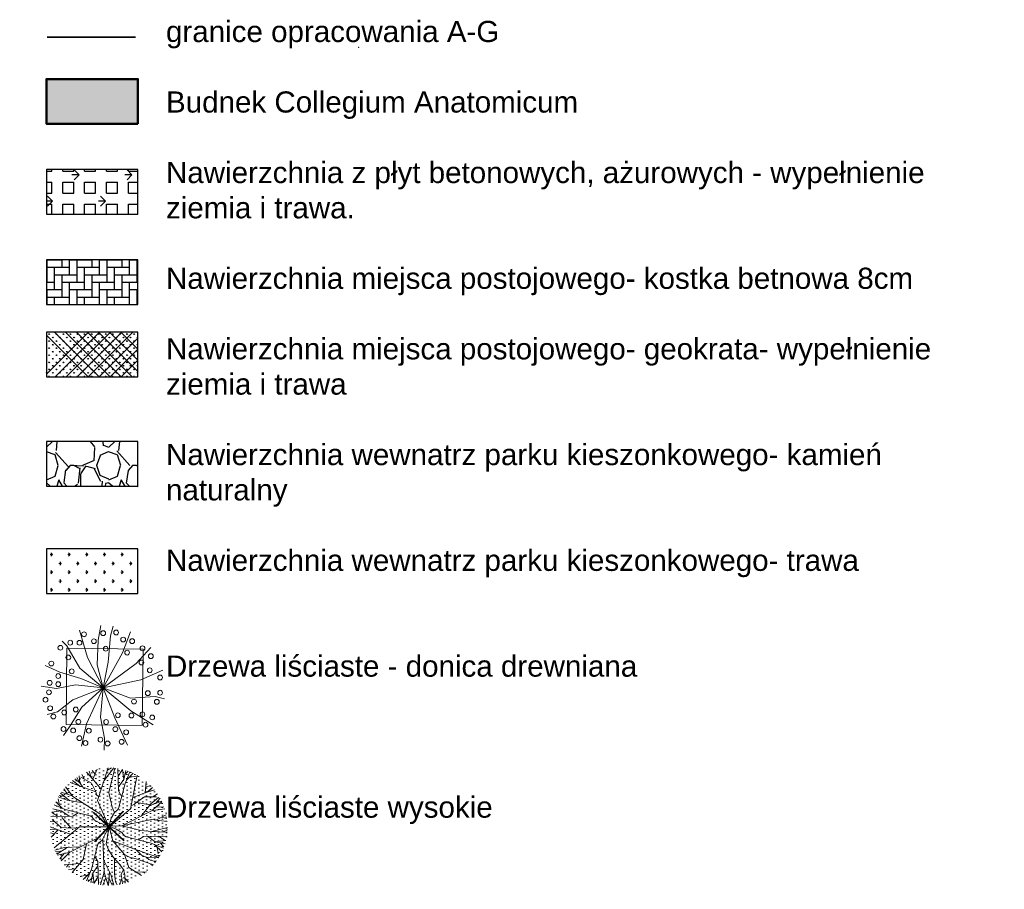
# Model space of a CAD drawing. Extents: x 6601440 to 6601733, y 5738487 to 5738717.
# Tile 129 of 129: x 6601695 to 6601715, y 5738630 to 5738648. Entities that reach past the tile are written whole.
import ezdxf

# ---------------------------------------------------------------- set-up
doc = ezdxf.new("R2010")
doc.units = 0
doc.header["$PDSIZE"] = 0.75
doc.linetypes.add('PRZER2-1', pattern=[3, 2, -1])
doc.linetypes.add('PRZER3-1', pattern=[4, 3, -1])
doc.layers.get('0').update_dxf_attribs({"linetype": 'CONTINUOUS'})
doc.layers.add('0_ZT_ZIELEŃ drzewa', color=7, linetype='CONTINUOUS', lineweight=30)
doc.layers.add('MM_A_PZT_BUD_nadwieszenia', color=30, linetype='CONTINUOUS', lineweight=30)
doc.layers.add('GUPTPI', color=7, linetype='CONTINUOUS', lineweight=18, true_color=0xff9100)
doc.layers.add('Z_zielen', color=7, linetype='CONTINUOUS', lineweight=0, true_color=0x008f00)
doc.layers.add('Pzt-obrys', color=6, linetype='CONTINUOUS')
doc.styles.add('APLUS', font='arial.ttf', dxfattribs={"width": 0.6})
doc.styles.get("Standard").update_dxf_attribs({"font": 'arial.ttf'})

# ---------------------------------------------------------------- blocks, each defined once
blk = doc.blocks.new('POINT')
at = {"color": 0}
blk.add_point((0, 0), dxfattribs=at)
blk = doc.blocks.new('PGROM-B09X0104')
at = {"color": 0}
for points in [[(-12.45807869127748, 11.51821696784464), (-37.7178208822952, 267.9329964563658), (-83.7033522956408, 498.0852287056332), (-95.25746996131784, 668.6749202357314)], [(-12.45807869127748, 11.51821696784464), (54.2532419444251, 329.306925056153), (197.3193396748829, 564.5736513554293), (215.5202199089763, 633.3996904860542)], [(-12.45807869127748, 11.51821696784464), (-124.5793802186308, 288.3909726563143), (-257.4264709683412, 446.9402882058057), (-311.3731206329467, 602.5854460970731)], [(-12.45807869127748, 11.51821696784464), (192.2098361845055, 313.9634429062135), (406.4076939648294, 524.608984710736)], [(-12.45807869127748, 11.51821696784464), (-277.8644849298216, 237.2460321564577), (-466.9161140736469, 319.0779369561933), (-547.3724795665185, 402.1296030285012)], [(-12.45807869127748, 11.51821696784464), (171.7718222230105, 186.1010916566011), (406.8089827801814, 298.6199607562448), (557.931879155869, 348.2168464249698)], [(-12.45807869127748, 11.51821696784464), (253.5238780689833, 94.04019875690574), (508.9990525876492, 206.5590678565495), (612.53754262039, 230.8151487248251)], [(-12.45807869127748, 11.51821696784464), (-303.4120023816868, 114.4981749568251), (-548.6681699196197, 129.8416571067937), (-661.690417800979, 142.6976388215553)], [(-12.45807869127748, 11.51821696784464), (-436.2590931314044, -13.3641762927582), (-668.8487308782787, -77.14960449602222)], [(-12.45807869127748, 11.51821696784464), (-303.4120023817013, -110.5395632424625), (-477.1351210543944, -253.7453966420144), (-590.4351044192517, -311.9832958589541)], [(-12.45807869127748, 11.51821696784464), (-236.9884570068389, -248.6309025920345), (-426.2205478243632, -505.6967195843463)], [(-12.45807869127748, 11.51821696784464), (-88.81285578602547, -361.1497716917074), (-108.5156124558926, -643.8317826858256)], [(-12.45807869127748, 11.51821696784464), (411.9184862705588, 7.09379990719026), (649.2365302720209, 41.02949098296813)], [(-12.45807869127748, 11.51821696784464), (381.261465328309, -171.9134918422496), (603.9767305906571, -230.801400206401)], [(-12.45807869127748, 11.51821696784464), (28.70572449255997, -294.6613490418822), (166.6623187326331, -519.6990872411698), (192.902084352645, -618.1943168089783)], [(-12.45807869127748, 11.51821696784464), (253.523878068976, -299.775843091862), (453.8233465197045, -458.8989424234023)]]:
    blk.add_lwpolyline(points, dxfattribs=at)
for centre in [(-47.93682786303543, 620.8330859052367), (146.2243047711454, 615.7185918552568), (-236.9884570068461, 539.001181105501), (243.3048710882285, 549.2301692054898), (-472.0256175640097, 406.0243358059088), (-415.8210791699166, 492.9707346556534), (-328.9595198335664, 498.0852287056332), (-206.3314360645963, 452.0547822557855), (-129.6888837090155, 492.9707346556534), (95.12926986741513, 492.9707346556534), (289.2904025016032, 462.2837703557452), (391.4804723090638, 462.2837703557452), (-533.3396594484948, 334.4214191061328), (-17.27980692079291, 390.6808536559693), (376.1519618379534, 334.4214191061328), (-441.3685966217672, 252.5895143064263), (365.9329548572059, 186.1010916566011), (498.7800456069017, 288.3909726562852), (-599.7632048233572, 175.8721035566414), (-354.5070372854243, 160.5286214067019), (570.313094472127, 170.7576095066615), (-604.8727083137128, -18.47867034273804), (-563.9966803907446, 78.69671660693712), (-456.6971070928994, 73.58222255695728), (539.6560735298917, 68.46772850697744), (570.3130944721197, -23.59316439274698), (-620.2012187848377, -100.3105751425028), (-487.3541280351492, -69.62361084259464), (437.4660037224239, -33.82215249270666), (-512.9016454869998, -223.0584323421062), (-318.7405128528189, -187.2569739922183), (417.0279897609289, -217.9439382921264), (554.9845840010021, -156.5700096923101), (-512.9016454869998, -310.0048311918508), (-339.1785268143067, -310.0048311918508), (-196.1124290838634, -263.9743847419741), (386.3709688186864, -335.57730144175), (524.3275630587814, -274.2033728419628), (-426.0400861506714, -432.7526883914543), (-313.6310093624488, -427.6381943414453), (-129.6888837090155, -391.8367359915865), (13.37721402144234, -345.8062895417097), (161.552815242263, -432.7526883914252), (-63.26533833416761, -489.0121229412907), (227.9763606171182, -545.2715574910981), (371.042458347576, -468.5541467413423), (-145.0173941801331, -570.8440277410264), (-42.82732437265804, -596.4164979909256), (125.7862908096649, -560.6150396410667)]:
    blk.add_circle(centre, 25.54751745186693, dxfattribs=at)
blk = doc.blocks.new('A$C528fa404')
at = {"layer": '0_ZT_ZIELEŃ drzewa', "lineweight": 13, "true_color": 0x33cc00}
h = blk.add_hatch(dxfattribs=at)
h.set_pattern_fill('DOTS', color=82, scale=0.05, style=0)
h.set_pattern_definition([(0, (-6600136.145788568, -5737018.891151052), (0.0396875, 0.079375), [0, -0.079375])])
edge = h.paths.add_edge_path()
edge.add_ellipse((-9.126961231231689e-07, 3.096833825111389e-05), major_axis=(0.04694413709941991, -1.193142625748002), ratio=0.9999999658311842, start_angle=269.4341608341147, end_angle=629.4341608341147)
at = {"lineweight": 0}
for p, q in [((-0.5411093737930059, 0.9142774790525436), (-0.6497840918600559, 1.001816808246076)), ((-0.5204209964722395, 0.8173257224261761), (-0.5699222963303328, 1.049308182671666)), ((-0.4173645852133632, 0.849719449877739), (-0.5525133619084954, 1.058578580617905)), ((-0.4907995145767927, 0.9632059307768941), (-0.4974446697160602, 1.085545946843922)), ((-0.4193743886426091, 0.9022058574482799), (-0.4676668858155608, 1.100873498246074)), ((0.003749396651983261, 0.5933072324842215), (-0.4234093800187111, 1.116506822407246)), ((-0.05930761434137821, 1.032563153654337), (-0.2058853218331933, 1.176213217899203)), ((-0.1463039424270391, 0.7770976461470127), (-0.05930761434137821, 1.032563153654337)), ((-0.1403768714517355, 1.112011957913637), (-0.1156187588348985, 1.188486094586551)), ((-0.05930761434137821, 1.032563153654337), (0.002724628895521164, 1.194093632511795)), ((-0.04585797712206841, 1.081033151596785), (-0.05113548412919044, 1.193001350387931)), ((-0.008872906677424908, 0.9666525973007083), (0.1507753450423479, 1.15271838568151)), ((0.1044388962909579, 1.098711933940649), (0.1116709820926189, 1.188863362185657)), ((0.221366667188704, 0.7309480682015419), (0.2146111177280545, 1.174652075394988)), ((0.2986703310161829, 1.156140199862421), (0.2168227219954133, 1.029345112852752)), ((0.3291432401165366, 0.9640764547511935), (0.3063084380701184, 1.154139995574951)), ((0.3291432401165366, 0.9640764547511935), (0.3683608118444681, 1.135857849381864)), ((0.3548886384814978, 0.8823984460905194), (0.4502817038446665, 1.105941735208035)), ((0.3835026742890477, 0.9494539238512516), (0.515050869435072, 1.077302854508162)), ((0.4364984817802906, 1.000960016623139), (0.5750692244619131, 1.024632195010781)), ((0.5421973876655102, 0.8402055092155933), (0.6122842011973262, 1.025165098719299)), ((0.6206059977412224, 0.8919229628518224), (0.6413516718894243, 1.007234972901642)), ((-0.8533596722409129, 0.6883928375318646), (-0.8639086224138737, 0.8243224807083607)), ((-0.762906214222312, 0.8288477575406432), (-0.8184704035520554, 0.8694564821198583)), ((-0.74556131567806, 0.5967542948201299), (-0.7692197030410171, 0.9133192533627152)), ((-0.512301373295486, 0.7976163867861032), (-0.6899540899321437, 0.9745860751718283)), ((-0.4071861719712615, 0.5837737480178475), (-0.4193743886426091, 0.9022058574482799)), ((-0.02455045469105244, 0.75329321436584), (-0.008872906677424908, 0.9666525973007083)), ((-0.02353800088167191, 0.7670731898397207), (0.1913550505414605, 0.9543705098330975)), ((0.2216020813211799, 0.3747100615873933), (0.3548886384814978, 0.8823984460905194)), ((0.2238037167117, 0.8128113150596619), (0.3291432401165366, 0.9640764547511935)), ((0.4907986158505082, 0.5257119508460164), (0.5421973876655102, 0.8402055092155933)), ((0.5337242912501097, 0.7883671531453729), (0.6899573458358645, 0.9745824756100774)), ((0.6215053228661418, 0.7249461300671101), (0.8136393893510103, 0.8739774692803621)), ((0.6319930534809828, 0.7435026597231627), (0.7077242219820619, 0.961757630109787)), ((0.6644899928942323, 0.8371593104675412), (0.7769295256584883, 0.9067680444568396)), ((-0.6666625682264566, 0.5296848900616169), (-0.9278048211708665, 0.7516777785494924)), ((-0.2139198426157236, 0.1906009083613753), (-0.512301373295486, 0.7976163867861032)), ((-0.04360816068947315, 0.6513110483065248), (-0.01768189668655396, 0.7070354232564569)), ((-0.01768189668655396, 0.7070354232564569), (-0.02455045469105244, 0.75329321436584)), ((0.2212150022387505, 0.7295572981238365), (0.221366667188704, 0.7309480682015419)), ((0.2837677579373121, 0.6241197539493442), (0.2212150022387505, 0.7295572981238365)), ((0.2504801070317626, 0.1594029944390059), (0.6215053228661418, 0.7249461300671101)), ((0.7088795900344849, 0.2593313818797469), (0.9022113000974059, 0.7822113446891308)), ((0.8300700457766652, 0.5870982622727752), (0.9436375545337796, 0.7316999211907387)), ((0.8950058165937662, 0.5831589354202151), (0.9768919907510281, 0.6866700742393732)), ((0.8950058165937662, 0.5831589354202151), (1.006170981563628, 0.6430015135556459)), ((-1.043635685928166, 0.3562013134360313), (-1.113436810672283, 0.4313701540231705)), ((-0.8628092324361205, 0.3593113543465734), (-1.101440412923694, 0.4611426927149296)), ((-0.9298622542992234, 0.3879254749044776), (-1.069313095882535, 0.5314107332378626)), ((-0.981368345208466, 0.4409212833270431), (-1.005040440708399, 0.5794895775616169)), ((-0.3433605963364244, 0.4539299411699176), (-0.6666625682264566, 0.5296848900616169)), ((-0.001445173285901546, 0.005648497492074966), (0.003749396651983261, 0.5933072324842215)), ((0.806790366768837, 0.524135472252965), (0.8950058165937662, 0.5831589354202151)), ((0.8902689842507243, 0.343860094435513), (1.007578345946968, 0.5591403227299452)), ((0.8959692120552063, 0.5843758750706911), (1.036512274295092, 0.5928491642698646)), ((0.969787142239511, 0.3200948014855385), (1.108446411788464, 0.4440326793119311)), ((0.9735291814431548, 0.4966561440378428), (1.064986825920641, 0.5400255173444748)), ((-0.7113588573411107, 0.2257893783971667), (-1.173864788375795, 0.2187467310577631)), ((-0.9444847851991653, 0.3335660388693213), (-1.15354841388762, 0.3084481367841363)), ((-1.146211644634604, 0.3093291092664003), (-1.00975589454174, 0.2212454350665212)), ((-0.9444847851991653, 0.3335660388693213), (-1.133123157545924, 0.3766301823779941)), ((-0.7932195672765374, 0.2282240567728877), (-0.9444847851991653, 0.3335660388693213)), ((-0.3551207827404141, 0.2260223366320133), (-0.8628092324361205, 0.3593113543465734)), ((-0.7099680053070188, 0.2256352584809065), (-0.7113588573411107, 0.2257893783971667)), ((-0.6045280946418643, 0.2881905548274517), (-0.7099680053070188, 0.2256352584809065)), ((-0.3245992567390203, 0.2048323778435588), (-0.3551207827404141, 0.2260223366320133)), ((-0.2707442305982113, 0.139772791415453), (-0.3245992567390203, 0.2048323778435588)), ((0.005354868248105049, 0.002257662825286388), (0.5367393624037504, 0.2231837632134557)), ((0.07005161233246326, 0.1745576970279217), (0.1353524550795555, 0.2903359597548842)), ((0.1353524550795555, 0.2903359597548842), (0.2004095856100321, 0.3441909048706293)), ((0.2004095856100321, 0.3441909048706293), (0.2216020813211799, 0.3747100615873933)), ((0.5367393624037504, 0.2231837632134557), (1.198342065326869, 0.002508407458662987)), ((0.6077743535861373, 0.1994909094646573), (0.6506724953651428, 0.243501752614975)), ((0.6506724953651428, 0.243501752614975), (0.6963571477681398, 0.2534954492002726)), ((0.6963571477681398, 0.2534954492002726), (0.8902689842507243, 0.343860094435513)), ((0.761814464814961, 0.1481100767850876), (0.969787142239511, 0.3200948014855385)), ((0.969787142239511, 0.3200948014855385), (1.17239208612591, 0.2264987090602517)), ((1.010332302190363, 0.3498673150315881), (1.129059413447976, 0.3886384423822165)), ((1.072831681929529, 0.2724914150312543), (1.147002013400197, 0.3319605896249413)), ((-0.9223966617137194, -0.008809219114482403), (-1.194004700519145, 0.01219382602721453)), ((-0.9430721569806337, 0.09722066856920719), (-1.193841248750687, 0.02323079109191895)), ((-1.057167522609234, 0.001612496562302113), (-1.19242599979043, -0.06254214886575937)), ((-1.038154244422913, 0.06916670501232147), (-1.186834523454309, 0.1312520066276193)), ((-0.9218762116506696, 0.09948485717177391), (-1.180905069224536, 0.1768312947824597)), ((-0.6837898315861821, 0.1090787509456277), (-0.9694869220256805, -0.03207543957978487)), ((-0.2460395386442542, 0.1267181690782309), (-0.9218762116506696, 0.09948485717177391)), ((-0.4689946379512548, 0.009991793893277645), (-0.6244667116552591, -0.08929456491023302)), ((-0.3509669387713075, 0.05473411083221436), (-0.4689946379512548, 0.009991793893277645)), ((-0.001312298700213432, -0.007567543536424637), (-0.3509669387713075, 0.05473411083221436)), ((-0.1549685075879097, 0.07447431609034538), (-0.2707442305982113, 0.139772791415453)), ((0.0006190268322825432, 0.005797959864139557), (-0.2139198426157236, 0.1906009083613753)), ((-0.02230511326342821, 0.006650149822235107), (-0.1549685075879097, 0.07447431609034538)), ((-0.03232137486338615, -0.01363217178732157), (-0.004889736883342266, 0.003152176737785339)), ((-0.02230511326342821, 0.006650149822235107), (-0.005561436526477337, 0.00168115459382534)), ((-0.01238523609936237, 0.002838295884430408), (0.3572198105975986, -0.4457913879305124)), ((-0.0005545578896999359, 0.005804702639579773), (0.2504801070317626, 0.1594029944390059)), ((0.008918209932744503, -0.005347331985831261), (0.07005161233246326, 0.1745576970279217)), ((0.9381297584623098, 0.08929897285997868), (1.192511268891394, -0.1084182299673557)), ((1.149788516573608, 0.01870184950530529), (1.195937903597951, -0.06624450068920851)), ((-0.9694869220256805, -0.03207543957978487), (-1.190622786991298, -0.09059207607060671)), ((-1.119965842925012, -0.1267721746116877), (-1.18341444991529, -0.1591085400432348)), ((-0.9582247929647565, -0.107018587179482), (-1.119965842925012, -0.1267721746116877)), ((-0.7599327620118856, -0.1091219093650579), (-0.9582247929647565, -0.107018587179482)), ((-0.6487872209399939, -0.1109898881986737), (-0.7599327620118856, -0.1091219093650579)), ((-0.6244667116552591, -0.08929456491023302), (-0.7556043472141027, -0.2062766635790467)), ((-0.2880243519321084, -0.07702898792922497), (-0.5670892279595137, -0.3143087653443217)), ((-0.2880243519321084, -0.07702898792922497), (-0.4284880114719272, -0.4281128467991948)), ((-0.03232137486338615, -0.01363217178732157), (-0.2880243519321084, -0.07702898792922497)), ((-0.05488267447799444, -0.1505457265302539), (-0.1201835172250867, -0.2663239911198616)), ((0.008918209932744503, -0.005347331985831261), (-0.05488267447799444, -0.1505457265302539)), ((-0.03246218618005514, -0.01346499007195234), (-0.005356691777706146, -0.002195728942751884)), ((-0.001562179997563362, -0.007588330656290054), (-0.001544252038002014, -0.005560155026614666)), ((0.005559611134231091, -0.001619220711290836), (0.1701349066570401, -0.0504599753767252)), ((0.007905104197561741, -0.004959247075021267), (0.01261859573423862, -0.2646640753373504)), ((0.1701349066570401, -0.0504599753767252), (0.2859131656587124, -0.1157608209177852)), ((0.3972557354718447, -0.0676886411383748), (0.2859131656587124, -0.1157608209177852)), ((0.2859131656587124, -0.1157608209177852), (0.339768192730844, -0.180820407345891)), ((0.339768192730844, -0.180820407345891), (0.3702897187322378, -0.2020103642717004)), ((0.692012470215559, -0.00526716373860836), (0.3972557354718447, -0.0676886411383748)), ((1.190413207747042, -0.1279814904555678), (0.692012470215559, -0.00526716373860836)), ((0.7265253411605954, -0.2017774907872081), (1.18077892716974, -0.1948602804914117)), ((1.161380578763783, -0.2853171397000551), (1.024922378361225, -0.1972335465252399)), ((-1.055122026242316, -0.2540508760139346), (-1.176127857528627, -0.206168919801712)), ((-1.055122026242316, -0.2540508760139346), (-1.162720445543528, -0.2717709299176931)), ((-0.9785454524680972, -0.3216095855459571), (-1.14843310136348, -0.3269193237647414)), ((-1.053035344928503, -0.3246777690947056), (-1.128859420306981, -0.3891623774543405)), ((-0.9730173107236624, -0.2414935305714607), (-1.055122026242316, -0.2540508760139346)), ((-0.8325674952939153, -0.3982106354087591), (-0.99843196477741, -0.6548953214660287)), ((-0.8698292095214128, -0.2889839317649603), (-0.9785454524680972, -0.3216095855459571)), ((-0.8698292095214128, -0.2889839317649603), (-0.9730173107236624, -0.2414935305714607)), ((-0.7556043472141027, -0.2062766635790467), (-0.8698292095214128, -0.2889839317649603)), ((-0.5670892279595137, -0.3143087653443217), (-0.8325674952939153, -0.3982106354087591)), ((-0.5670892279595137, -0.3143087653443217), (-0.6198309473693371, -0.4183266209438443)), ((-0.206433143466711, -0.3506980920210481), (-0.3397197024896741, -0.8583864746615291)), ((-0.1852407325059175, -0.3201764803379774), (-0.206433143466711, -0.3506980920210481)), ((-0.1201835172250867, -0.2663239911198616), (-0.1852407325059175, -0.3201764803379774)), ((0.01261859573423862, -0.2646640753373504), (-0.08509253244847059, -0.6512695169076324)), ((0.01261859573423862, -0.2646640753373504), (0.1374390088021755, -0.868169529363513)), ((0.01261859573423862, -0.2646640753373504), (0.3168801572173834, -0.8687499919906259)), ((0.3702897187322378, -0.2020103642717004), (0.8779756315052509, -0.3352970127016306)), ((0.6196970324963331, -0.2641785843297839), (0.7251344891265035, -0.2016233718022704)), ((0.7251344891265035, -0.2016233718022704), (0.7265253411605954, -0.2017774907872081)), ((0.8083885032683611, -0.2042120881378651), (0.959653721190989, -0.3095540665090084)), ((0.8779756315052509, -0.3352970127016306), (1.112839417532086, -0.4355214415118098)), ((0.9450311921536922, -0.3639135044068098), (1.082443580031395, -0.5053006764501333)), ((0.959653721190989, -0.3095540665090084), (1.161546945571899, -0.2852967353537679)), ((0.959653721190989, -0.3095540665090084), (1.142804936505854, -0.3513652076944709)), ((1.05880462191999, -0.3321893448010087), (1.12505919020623, -0.4035387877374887)), ((-0.9308615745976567, -0.5503267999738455), (-0.9216239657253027, -0.7591817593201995)), ((-0.6577543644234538, -0.5540113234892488), (-0.7229906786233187, -0.7289312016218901)), ((-0.6198309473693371, -0.4183266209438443), (-0.6577543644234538, -0.5540113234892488)), ((-0.47425920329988, -0.5546749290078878), (-0.5822181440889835, -0.6608790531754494)), ((-0.4284880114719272, -0.4281128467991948), (-0.551242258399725, -0.767536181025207)), ((-0.2685988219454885, -0.6001077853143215), (-0.2060460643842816, -0.7055453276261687)), ((0.3572198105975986, -0.4457913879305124), (1.040417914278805, -0.5859930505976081)), ((0.4305722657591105, -0.4608435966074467), (0.4456721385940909, -0.5204193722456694)), ((0.488135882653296, -0.5632645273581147), (0.4398551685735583, -0.8442033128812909)), ((0.4456721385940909, -0.5204193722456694), (0.4802181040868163, -0.5519405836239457)), ((0.4802181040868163, -0.5519405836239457), (0.6028357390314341, -0.727250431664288)), ((0.5896424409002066, -0.4934875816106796), (0.6835681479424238, -0.7464859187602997)), ((0.9965372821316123, -0.4169093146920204), (1.020209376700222, -0.5554776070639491)), ((-0.9246088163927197, -0.6916817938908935), (-0.9505733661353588, -0.7226065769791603)), ((-0.7229906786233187, -0.7289312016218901), (-0.7819796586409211, -0.902356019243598)), ((-0.6255436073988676, -0.7560760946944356), (-0.6724202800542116, -0.806769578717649)), ((-0.6255436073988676, -0.7560760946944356), (-0.6388942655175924, -1.008734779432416)), ((-0.551242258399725, -0.767536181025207), (-0.6310366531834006, -1.013668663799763)), ((-0.5822181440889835, -0.6608790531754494), (-0.6255436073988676, -0.7560760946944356)), ((-0.2086347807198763, -0.7887993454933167), (-0.3139767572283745, -0.9400645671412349)), ((-0.2060460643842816, -0.7055453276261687), (-0.2062001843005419, -0.7069361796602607)), ((-0.2062001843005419, -0.7069361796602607), (-0.1990192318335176, -1.17832401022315)), ((-0.08509253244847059, -0.6512695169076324), (-0.1061283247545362, -0.8723510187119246)), ((0.2096946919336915, -0.6559408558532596), (0.4563521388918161, -0.8576994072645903)), ((0.6028357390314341, -0.727250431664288), (0.5966031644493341, -0.9723366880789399)), ((0.6835681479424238, -0.7464859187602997), (0.7443563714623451, -0.931746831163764)), ((0.6835681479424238, -0.7464859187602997), (0.9134573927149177, -0.7676027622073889)), ((0.7037607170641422, -0.7925580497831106), (0.7923768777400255, -0.8914187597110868)), ((0.7966028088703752, -0.7568685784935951), (0.8339083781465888, -0.8528740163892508)), ((-0.7685387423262, -0.862843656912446), (-0.8011710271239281, -0.8853613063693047)), ((-0.6724202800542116, -0.806769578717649), (-0.7213962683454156, -0.9514845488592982)), ((-0.7091076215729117, -0.9151766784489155), (-0.6993599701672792, -0.9677964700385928)), ((-0.6031175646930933, -0.9275482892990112), (-0.5883741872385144, -1.039011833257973)), ((-0.4213295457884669, -0.976948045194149), (-0.5599002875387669, -1.000620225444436)), ((-0.3683337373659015, -0.9254419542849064), (-0.5213870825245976, -1.074189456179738)), ((-0.3397197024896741, -0.8583864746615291), (-0.4460629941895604, -1.107588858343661)), ((-0.3139767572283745, -0.9400645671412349), (-0.359781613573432, -1.140713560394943)), ((-0.3139767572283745, -0.9400645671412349), (-0.2874886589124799, -1.160511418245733)), ((-0.1061283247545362, -0.8723510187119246), (-0.1185461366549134, -1.188640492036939)), ((-0.1061283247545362, -0.8723510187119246), (-0.02323504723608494, -1.193808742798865)), ((0.1374390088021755, -0.868169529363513), (0.09419801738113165, -1.189777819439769)), ((0.1250878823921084, -0.9600350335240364), (0.2356038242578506, -1.169497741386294)), ((0.3168801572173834, -0.8687499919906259), (0.3540813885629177, -1.140328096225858)), ((0.32770801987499, -0.8871142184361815), (0.4987881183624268, -1.084866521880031)), ((0.3925675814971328, -0.9620857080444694), (0.3975577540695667, -1.124380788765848)), ((0.4156961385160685, -0.8244428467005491), (0.5088049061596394, -1.080204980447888)), ((0.4563521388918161, -0.8576994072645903), (0.5857032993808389, -1.01603243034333)), ((0.4619360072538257, -0.951462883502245), (0.574616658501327, -1.046681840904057)), ((0.5984127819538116, -0.9012013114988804), (0.6612423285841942, -0.9923213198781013)), ((-0.3366096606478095, -1.039212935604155), (-0.4208309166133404, -1.117419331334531)), ((-0.2897399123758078, -1.14178897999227), (-0.2016537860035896, -1.005333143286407)), ((-0.1154543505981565, -1.106452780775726), (-0.1153026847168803, -1.10506201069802)), ((-0.1153026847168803, -1.10506201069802), (-0.0755301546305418, -1.191910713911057)), ((0.1851397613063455, -1.073849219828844), (0.1609478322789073, -1.182339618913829))]:
    blk.add_line(p, q, dxfattribs=at)
at = {"lineweight": 40}
for points in [[(0.3087033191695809, -0.2910365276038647), (-0.3087033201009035, 0.2910365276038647)], [(-0.2910365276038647, -0.3087033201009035), (0.2910365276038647, 0.3087033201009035)]]:
    blk.add_lwpolyline(points, dxfattribs=at)
at = {"lineweight": 0}
blk.add_ellipse((-9.126961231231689e-07, 3.096833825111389e-05), major_axis=(-0.003253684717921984, -0.004801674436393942), ratio=0.999999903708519, start_param=5.337381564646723, end_param=11.62056687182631, dxfattribs=at)
at = {"lineweight": 0, "style": 'APLUS', "text_generation_flag": 6, "flags": 9}
for p, height, rotation, width in [((-0.07345035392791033, 0.0602448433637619), 2.854743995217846e-05, 1.612870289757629, 0.7999816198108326), ((0.1415525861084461, -0.1146320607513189), 5.475362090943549e-05, 181.9491592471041, 0.7999986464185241)]:
    blk.add_attdef('ESTCODE', p, '', height=height, rotation=rotation, dxfattribs=dict(at, width=width))

msp = doc.modelspace()

# ---------------------------------------------------------------- hatches: boundary and pattern name
h = msp.add_hatch(color=8)
h.dxf.hatch_style = 1
h.paths.add_polyline_path([(6601695.735204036, 5738646.595373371), (6601695.735204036, 5738645.687198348), (6601697.595949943, 5738645.687198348), (6601697.595949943, 5738646.595373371)])
h = msp.add_hatch()
h.set_pattern_fill('SQUARE', scale=0.07, angle=360)
h.set_pattern_definition([(0, (122.9747999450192, 12.81441615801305), (4.934941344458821e-17, 0.22225), [0.22225, -0.22225]), (90, (122.9747999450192, 12.81441615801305), (-0.22225, 6.295830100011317e-17), [0.22225, -0.22225])])
h.paths.add_polyline_path([(6601695.735204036, 5738644.754014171), (6601695.735204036, 5738643.845839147), (6601697.595949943, 5738643.845839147), (6601697.595949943, 5738644.754014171)])
h = msp.add_hatch()
h.set_pattern_fill('GRASS', color=3, scale=0.03, angle=90)
h.set_pattern_definition([(180, (122.9747999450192, 13.13256645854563), (-0.5388153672, -0.5388153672), [0.142875, -0.9347557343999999]), (135, (122.9747999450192, 13.13256645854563), (-0.5388153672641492, -0.5388153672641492), [0.142875, -0.6191249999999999]), (225, (122.9747999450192, 13.13256645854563), (0.5388153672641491, -0.5388153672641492), [0.142875, -0.6191249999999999])])
h.paths.add_polyline_path([(6601695.735204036, 5738644.754014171), (6601695.735204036, 5738643.845839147), (6601697.595949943, 5738643.845839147), (6601697.595949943, 5738644.754014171)])
at = {"linetype": 'PRZER2-1'}
h = msp.add_hatch(dxfattribs=at)
h.set_pattern_fill('AR-HBONE', color=256, scale=0.0015, angle=45)
h.set_pattern_definition([(90, (194.0932070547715, 5.828156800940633), (-0.1524, 0.1524), [0.4572000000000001, -0.1524]), (180, (194.0932070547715, 5.980556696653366), (-0.1524, 0.1524), [0.4572000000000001, -0.1524])])
h.paths.add_polyline_path([(6601695.735204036, 5738642.92232649), (6601695.735204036, 5738642.014151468), (6601697.595949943, 5738642.014151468), (6601697.595949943, 5738642.92232649)])
h = msp.add_hatch(dxfattribs=at)
h.set_pattern_fill('GRASS', color=3, scale=0.004)
h.set_pattern_definition([(90, (183.2933451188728, -3.547906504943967), (-0.07184204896, 0.07184204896), [0.01905, -0.12463409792]), (45, (183.2933451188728, -3.547906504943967), (-0.07184204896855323, 0.07184204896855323), [0.01905, -0.08255]), (135, (183.2933451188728, -3.547906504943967), (-0.07184204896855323, -0.07184204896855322), [0.01905, -0.08255])])
h.paths.add_polyline_path([(6601695.735204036, 5738641.449075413), (6601695.735204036, 5738640.540900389), (6601697.595949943, 5738640.540900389), (6601697.595949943, 5738641.449075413)])
h = msp.add_hatch()
h.set_pattern_fill('GRAVEL', color=8, scale=0.05, angle=90)
h.set_pattern_definition([(318.0127875, (140.4757719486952, 15.1044672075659), (11.42999999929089, -10.1600000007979), [0.17086072, -16.9152418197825]), (274.969741, (140.6027719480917, 14.9901672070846), (-1.270000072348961, 15.23999999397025), [0.29320236, -29.027024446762]), (222.5104471, (140.6281719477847, 14.69806720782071), (13.96999999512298, 12.70000000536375), [0.2067407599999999, -20.46736139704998]), (357.2736889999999, (140.9456719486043, 14.20276720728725), (-25.39999999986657, 1.270000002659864), [0.2670022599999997, -26.43321871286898]), (22.83365418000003, (141.2123719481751, 14.19006720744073), (-15.23999999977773, -6.350000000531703), [0.26181685, -25.919903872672]), (87.27368899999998, (141.4536719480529, 14.2916672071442), (-1.270000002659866, -25.39999999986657), [0.26700226, -26.433218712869]), (127.69424047, (141.4663719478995, 14.55836720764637), (12.7000000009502, -16.50999999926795), [0.35309683, -34.9565576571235]), (162.25532837, (141.250471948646, 14.83776720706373), (-27.93999999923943, 8.890000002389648), [0.33335976, -33.0026283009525]), (211.42956562, (140.9329719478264, 14.93936720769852), (-16.50999999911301, -10.16000000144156), [0.2679065, -26.52277284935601]), (265.2363582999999, (140.7043719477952, 14.79966720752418), (1.270000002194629, 13.96999999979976), [0.30585664, -14.986968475]), (312.3974378, (140.6789719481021, 14.49486720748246), (13.97000000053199, -15.23999999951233), [0.3955389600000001, -39.15838625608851]), (228.81407483, (140.9583719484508, 15.4600672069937), (-7.620000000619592, -8.889999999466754), [0.13500227, -13.365282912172]), (261.4692344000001, (140.8694719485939, 15.35846720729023), (2.539999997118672, 16.51000000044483), [0.25684099, -25.42731949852]), (315, (140.831371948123, 15.1044672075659), (1.27000000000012, -2.554007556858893e-16), [0.17960467, -1.616446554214]), (293.19859051, (140.6789719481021, 15.01556720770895), (-2.539999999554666, 6.350000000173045), [0.09672066, -9.575311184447]), (21.80140949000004, (140.717071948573, 14.92666720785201), (-3.809999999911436, -1.270000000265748), [0.13678281, -6.702376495]), (120.96375653, (140.8440719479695, 14.97746720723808), (-2.539999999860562, 3.810000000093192), [0.22215983, -7.183149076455]), (251.56505118, (140.7297719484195, 15.16796720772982), (1.269999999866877, 2.540000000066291), [0.16064357, -3.855449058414]), (106.389540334, (140.717071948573, 14.19006720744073), (-3.810000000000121, 12.70000000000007), [0.225044, -22.2794133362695]), (160.34617594, (140.6535719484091, 14.40596720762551), (13.9699999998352, -5.080000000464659), [0.18879947, -18.6911078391]), (23.19859050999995, (140.4757719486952, 15.16796720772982), (-6.350000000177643, -2.539999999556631), [0.1934400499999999, -9.478591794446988]), (73.61045967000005, (140.6535719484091, 15.24416720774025), (-3.80999999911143, -12.70000000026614), [0.2250439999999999, -22.27941333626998]), (69.44395478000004, (141.5044719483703, 14.19006720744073), (-2.540000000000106, -6.349999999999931), [0.2170175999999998, -10.63386715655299]), (24.77514060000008, (141.5806719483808, 14.39326720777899), (-13.96999999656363, -6.350000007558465), [0.18183606, -18.00179669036]), (156.80140949, (141.7457719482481, 15.18066720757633), (-6.350000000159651, 2.53999999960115), [0.19344005, -9.478591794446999]), (107.35402464, (141.5679719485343, 15.25686720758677), (5.080000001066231, -16.50999999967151), [0.21289137, -21.07618799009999]), (159.44395478, (141.7457719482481, 14.55836720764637), (6.349999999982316, -2.540000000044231), [0.1085088, -10.742375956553]), (191.309932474, (141.7457719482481, 15.1044672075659), (-5.080000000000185, -1.2700000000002), [0.0647573, -6.410997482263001]), (255.963756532, (141.6822719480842, 15.09176720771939), (1.269999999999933, 3.809999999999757), [0.26181685, -4.9745272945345]), (276.00900596, (141.6187719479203, 14.83776720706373), (-1.270000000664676, 12.69999999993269), [0.2426335, -24.0206824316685]), (33.69006753, (140.9583719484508, 14.97746720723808), (-2.539999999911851, -1.270000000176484), [0.18316194, -4.39588817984]), (83.15722659, (141.1107719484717, 15.07906720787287), (2.539999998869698, 21.59000000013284), [0.3197783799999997, -31.65800453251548]), (150.9453959, (141.1488719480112, 15.39656720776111), (8.889999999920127, -5.080000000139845), [0.13075412, -12.944696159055]), (180, (141.0345719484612, 15.4600672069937), (-1.27, -1.27), [0.0762, -1.1938]), (210.25643716, (141.5806719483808, 14.8123672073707), (8.890000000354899, 5.079999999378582), [0.17643348, -17.4669703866]), (138.0127875, (141.4282719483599, 14.72346720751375), (-11.4299999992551, 10.16000000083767), [0.3417214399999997, -16.74438109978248]), (90, (141.1742719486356, 14.95206720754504), (-1.27, 1.27), [0.3302, -0.9398]), (55.30484649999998, (141.1742719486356, 15.2822672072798), (8.889999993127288, 12.70000000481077), [0.20080478, -19.87965836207]), (344.0546040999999, (141.2885719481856, 15.44736720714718), (5.080000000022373, -1.269999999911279), [0.18491454, -9.060825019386]), (297.64597536, (141.4663719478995, 15.39656720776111), (12.69999999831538, -24.13000000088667), [0.30107255, -29.806232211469]), (265.42607874, (141.6060719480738, 15.12986720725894), (-1.26999999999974, -16.50999999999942), [0.31851473, -31.53292322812])])
h.paths.add_polyline_path([(6601695.735204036, 5738639.226317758), (6601695.735204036, 5738638.318142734), (6601697.595949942, 5738638.318142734), (6601697.595949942, 5738639.226317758)])
at = {"layer": 'Pzt-obrys', "lineweight": 20}
h = msp.add_hatch(dxfattribs=at)
h.set_pattern_fill('GRASS', color=3, scale=0.01, angle=90)
h.set_pattern_definition([(180, (122.9747999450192, 13.13256645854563), (-0.1796051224, -0.1796051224), [0.047625, -0.3115852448]), (135, (122.9747999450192, 13.13256645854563), (-0.1796051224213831, -0.1796051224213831), [0.047625, -0.206375]), (225, (122.9747999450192, 13.13256645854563), (0.179605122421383, -0.1796051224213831), [0.047625, -0.206375])])
h.paths.add_polyline_path([(6601695.736947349, 5738637.041031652), (6601695.736947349, 5738636.132856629), (6601697.597693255, 5738636.132856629), (6601697.597693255, 5738637.041031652)])

# ---------------------------------------------------------------- linework, layer by layer
at = {"linetype": 'Continuous'}
for p, q in [((6601695.735204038, 5738640.591709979), (6601696.592569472, 5738641.449075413)), ((6601696.799141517, 5738640.549091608), (6601695.899157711, 5738641.449075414)), ((6601695.91709207, 5738640.549091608), (6601696.817075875, 5738641.449075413)), ((6601697.02364792, 5738640.549091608), (6601696.123664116, 5738641.449075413)), ((6601696.141598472, 5738640.549091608), (6601697.041582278, 5738641.449075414)), ((6601697.248154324, 5738640.549091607), (6601696.348170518, 5738641.449075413)), ((6601696.366104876, 5738640.549091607), (6601697.266088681, 5738641.449075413)), ((6601697.472660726, 5738640.549091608), (6601696.572676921, 5738641.449075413)), ((6601696.590611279, 5738640.549091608), (6601697.490595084, 5738641.449075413)), ((6601697.595949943, 5738640.650308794), (6601696.797183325, 5738641.449075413)), ((6601697.59290201, 5738640.877863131), (6601697.021689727, 5738641.449075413)), ((6601697.592902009, 5738641.102369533), (6601697.24619613, 5738641.449075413)), ((6601696.574635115, 5738640.549091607), (6601695.735204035, 5738641.388522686)), ((6601696.815117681, 5738640.549091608), (6601697.595949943, 5738641.32992387)), ((6601697.039624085, 5738640.549091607), (6601697.595949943, 5738641.105417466)), ((6601697.264130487, 5738640.549091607), (6601697.595949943, 5738640.880911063))]:
    msp.add_line(p, q, dxfattribs=at)
at = {"color": 7, "linetype": 'PRZER3-1', "lineweight": 35}
msp.add_lwpolyline([(6601695.751516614, 5738647.446278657), (6601697.545732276, 5738647.446278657)], dxfattribs=at)
at = {"color": 18, "linetype": 'ByBlock', "lineweight": 50, "true_color": 0x0a0909}
msp.add_lwpolyline([(6601697.595949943, 5738645.687198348), (6601697.595949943, 5738646.595373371), (6601695.735204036, 5738646.595373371), (6601695.735204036, 5738645.687198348), (6601697.595949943, 5738645.687198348)], dxfattribs=at)
at = {"color": 7, "linetype": 'ByBlock', "lineweight": 25}
for points in [[(6601697.595949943, 5738643.845839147), (6601697.595949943, 5738644.754014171), (6601695.735204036, 5738644.754014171), (6601695.735204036, 5738643.845839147), (6601697.595949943, 5738643.845839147)], [(6601697.595949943, 5738642.014151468), (6601697.595949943, 5738642.92232649), (6601695.735204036, 5738642.92232649), (6601695.735204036, 5738642.014151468), (6601697.595949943, 5738642.014151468)], [(6601697.595949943, 5738640.540900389), (6601697.595949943, 5738641.449075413), (6601695.735204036, 5738641.449075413), (6601695.735204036, 5738640.540900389), (6601697.595949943, 5738640.540900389)], [(6601697.595949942, 5738638.318142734), (6601697.595949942, 5738639.226317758), (6601695.735204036, 5738639.226317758), (6601695.735204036, 5738638.318142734), (6601697.595949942, 5738638.318142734)], [(6601697.597693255, 5738636.132856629), (6601697.597693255, 5738637.041031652), (6601695.736947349, 5738637.041031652), (6601695.736947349, 5738636.132856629), (6601697.597693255, 5738636.132856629)]]:
    msp.add_lwpolyline(points, dxfattribs=at)
at = {"layer": 'MM_A_PZT_BUD_nadwieszenia', "lineweight": 13}
msp.add_lwpolyline([(6601696.134122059, 5738633.473222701), (6601697.683993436, 5738633.453254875), (6601697.70396126, 5738635.003126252), (6601696.154089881, 5738635.023094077)], close=True, dxfattribs=at)

# ---------------------------------------------------------------- block references
at = {"layer": '0_ZT_ZIELEŃ drzewa', "lineweight": 40, "transparency": 33554687, "rotation": 90.40828193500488}
msp.add_blockref('A$C528fa404', (6601697.004897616, 5738631.392906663), dxfattribs=at)
at = {"layer": 'GUPTPI', "lineweight": 5, "rotation": 81.147178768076}
msp.add_blockref('POINT', (6601702.088914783, 5738647.242771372, 10.24), dxfattribs=at)
at = {"layer": 'Z_zielen', "xscale": 0.001910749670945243, "yscale": 0.001910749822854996, "zscale": 0.001910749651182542, "rotation": 61.69047552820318}
msp.add_blockref('PGROM-B09X0104', (6601696.92319904, 5738634.227374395), dxfattribs=at)

# ---------------------------------------------------------------- texts
at = {"color": 7, "linetype": 'ByBlock', "lineweight": 25, "insert": (6601698.167471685, 5738647.778310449), "char_height": 0.43008, "attachment_point": 1}
msp.add_mtext_dynamic_manual_height_columns('{\\fArial|b0|i0|c238|p34;granice opracowania A-G\\P\\PBudnek Collegium Anatomicum\\P\\PNawierzchnia z płyt betonowych, ażurowych - wypełnienie \\Pziemia i trawa.\\P\\PNawierzchnia miejsca postojowego- kostka betnowa 8cm\\P\\PNawierzchnia miejsca postojowego- geokrata- wypełnienie\\Pziemia i trawa\\P\\PNawierzchnia wewnatrz parku kieszonkowego- kamień\\Pnaturalny\\P\\PNawierzchnia wewnatrz parku kieszonkowego- trawa\\P\\P\\PDrzewa liściaste - donica drewniana\\P\\P\\P\\PDrzewa liściaste wysokie\\P\\P\\P\\PKrzewy niskie, trawe ozdobne\\P\\PŻywopłot\\P\\P\\PDrzewa istniejące do zachowania\\P\\PŁawki parkowe - drewno naturalne\\P\\PSzachy parkowe - blat granitowy\\P\\PKosze na śmieci- okrągłe\\POświetlenie parkowe - lampy stylizowane cztero\\Pi dwupunktowe. Lampy zlokalizowane w narożnikach \\Pparkingu i parku wyposażone w kaemry wysokiej \\Prozdzielczości\\P\\P Fontanna parkowa z siedziskami po całym obwodzie\\P\\P\\P\\P\\PWiata rowerowa}', width=23.74844193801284, gutter_width=8.160872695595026, heights=[-34.97876431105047], dxfattribs=at)

doc.saveas('drawing.dxf')
